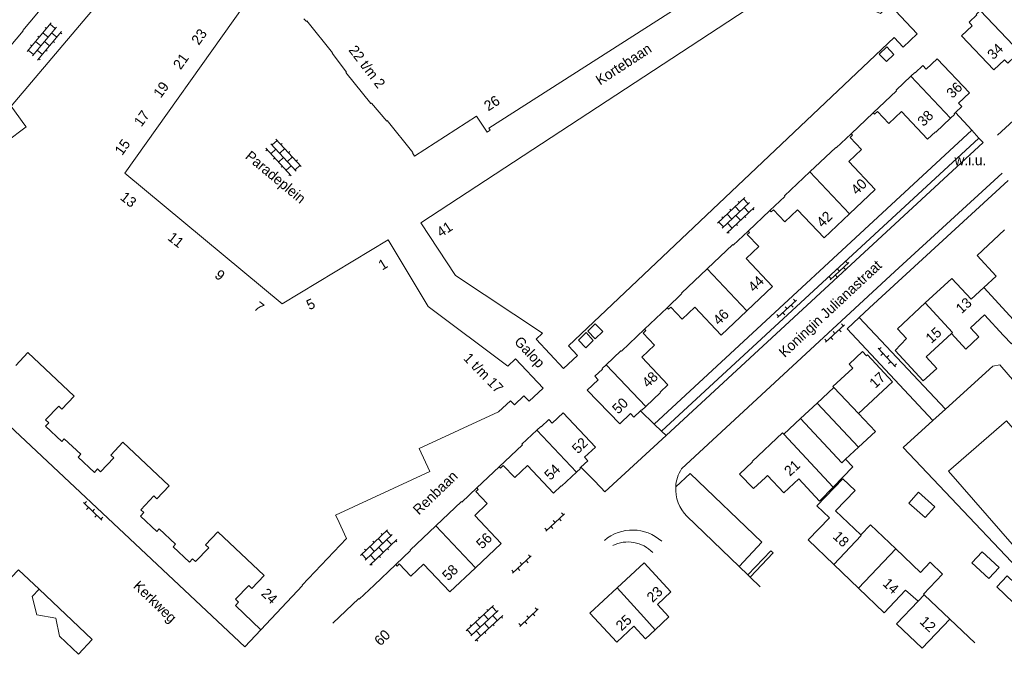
# Model space of a CAD drawing. Header units: metres. Extents: x 86385 to 87348, y 451052 to 451596.
# Tile 3 of 25: x 86587 to 86761, y 451052 to 451164. Entities that reach past the tile are written whole.
import ezdxf

# ---------------------------------------------------------------- set-up
doc = ezdxf.new("R2010")
doc.units = ezdxf.units.M
doc.linetypes.add('RI-HWA', pattern=[7.4, 5, -2.4])
for name, color, linetype, lineweight in [('B-WE-RI-HWA_TRANSPORTLEIDING-G', 150, 'RI-HWA', 18), ('dakrand', 8, 'Continuous', 0), ('dakrand bijgebouw', 8, 'Continuous', 0), ('functie-aanduiding', 8, 'Continuous', 0), ('hoofdgebouw', 8, 'Continuous', 0), ('huisnummer', 8, 'Continuous', 0), ('kant open verharding', 8, 'Continuous', 0), ('kant verharding', 8, 'Continuous', 0), ('kunstwerk', 8, 'Continuous', 0), ('open verharding 4', 8, 'Continuous', 0), ('open verharding 6', 8, 'Continuous', 0), ('raster', 8, 'Continuous', 0), ('straatnaam', 8, 'Continuous', 0), ('tussenmuur', 8, 'Continuous', 0)]:
    doc.layers.add(name, color=color, linetype=linetype, lineweight=lineweight)
doc.styles.add('Style-WORKING', font='WORKING.shx')

# ---------------------------------------------------------------- blocks, each defined once
blk = doc.blocks.new('OVTP6')
at = {"layer": 'open verharding 6', "color": 7, "linetype": 'Continuous', "lineweight": 0}
for p, q in [((0, 0), (4.5, 0)), ((0.25, 0), (0.25, 0.5)), ((1.25, 0), (1.25, -0.5)), ((2.25, 0), (2.25, 0.5)), ((3.25, 0), (3.25, -0.5)), ((4.25, 0), (4.25, 0.5))]:
    blk.add_line(p, q, dxfattribs=at)
blk = doc.blocks.new('OVTP4')
at = {"layer": 'open verharding 4', "color": 7, "linetype": 'Continuous', "lineweight": 0}
for p, q in [((0, 1.2), (6.6, 1.2)), ((0, 0), (6.6, 0)), ((0.3, 1.2), (0.3, 0)), ((1.3, 1.5), (1.3, 1.2)), ((1.3, 0), (1.3, -1.2)), ((2.3, 1.2), (2.3, 0)), ((3.3, 1.5), (3.3, 1.2)), ((3.3, 0), (3.3, -1.2)), ((4.3, 1.2), (4.3, 0)), ((5.3, 1.5), (5.3, 1.2)), ((5.3, 0), (5.3, -1.2)), ((6.3, 1.2), (6.3, 0)), ((0, -1.2), (6.6, -1.2)), ((0.3, -1.2), (0.3, -1.5)), ((2.3, -1.2), (2.3, -1.5)), ((4.3, -1.2), (4.3, -1.5)), ((6.3, -1.2), (6.3, -1.5))]:
    blk.add_line(p, q, dxfattribs=at)
blk = doc.blocks.new('A$Cf75df683')
at = {"layer": 'dakrand', "linetype": 'Continuous', "lineweight": 0}
for p, q in [((86735.55, 451073.03), (86737.25, 451074.81)), ((86737.25, 451074.81), (86741.73, 451070.55)), ((86741.73, 451070.55), (86746.11, 451066.39))]:
    blk.add_line(p, q, dxfattribs=at)
at = {"layer": 'dakrand', "linetype": 'Continuous', "lineweight": 0, "flags": 128}
for points in [[(86757.41, 451111.92), (86754.93, 451109.63), (86756.42, 451108.02), (86754.11, 451105.88), (86751.56, 451108.64)], [(86764.49, 451108.95), (86762.15, 451106.79), (86760.76, 451108.29)], [(86730.66, 451081.48), (86734.12, 451085.07), (86732.86, 451086.42)], [(86724.57, 451082.95), (86728.26, 451079), (86730.66, 451081.48)], [(86699.18, 451056.27), (86701.63, 451058.54), (86699.58, 451060.75)], [(86695.42, 451056.88), (86697.47, 451054.68), (86699.18, 451056.27)]]:
    blk.add_lwpolyline(points, dxfattribs=at)
at = {"layer": 'dakrand bijgebouw', "linetype": 'Continuous', "lineweight": 0}
blk.add_line((86759.57, 451063.87), (86762.46, 451061.1), dxfattribs=at)
at = {"layer": 'dakrand bijgebouw', "linetype": 'Continuous', "lineweight": 0, "flags": 128}
for points in [[(86745.76, 451080.57), (86748.63, 451077.99), (86746.92, 451076.09), (86744.05, 451078.67), (86745.76, 451080.57)], [(86755.18, 451068.08), (86756.99, 451070.03), (86759.98, 451067.27), (86758.17, 451065.31), (86755.18, 451068.08)], [(86764.29, 451063.02), (86761.41, 451065.78), (86759.57, 451063.87)]]:
    blk.add_lwpolyline(points, dxfattribs=at)
at = {"layer": 'hoofdgebouw', "linetype": 'Continuous', "lineweight": 13}
for p, q in [((86753.4, 451148.75), (86752.27, 451147.68)), ((86731.19, 451141.45), (86733.81, 451143.94)), ((86738.1, 451134.11), (86733.56, 451129.82)), ((86713, 451124.26), (86715.64, 451126.75)), ((86719.93, 451116.94), (86715.4, 451112.64)), ((86760.76, 451108.29), (86757.41, 451111.92)), ((86730.76, 451099.1), (86727.81, 451096.35)), ((86727.81, 451096.35), (86724.86, 451093.6)), ((86724.86, 451093.6), (86721.92, 451090.84)), ((86738.12, 451091.34), (86735.16, 451094.51)), ((86735.11, 451088.53), (86738.12, 451091.34)), ((86732.86, 451086.42), (86735.11, 451088.53)), ((86687.27, 451086.14), (86686.07, 451085.01)), ((86671.97, 451071.54), (86667.44, 451067.24)), ((86735.14, 451063.61), (86730.75, 451067.81)), ((86746.76, 451062.45), (86751.26, 451058.17)), ((86751.26, 451058.17), (86755.69, 451053.96))]:
    blk.add_line(p, q, dxfattribs=at)
at = {"layer": 'hoofdgebouw', "linetype": 'Continuous', "lineweight": 13, "flags": 128}
for points in [[(86656.37, 451140.62), (86656.27, 451140.56), (86656.63, 451140.01), (86667.63, 451147.04), (86669.47, 451144.24), (86670, 451144.58), (86669.78, 451144.96), (86718.55, 451176.19)], [(86637.08, 451164.27), (86637.53, 451163.8), (86637.61, 451163.88), (86642.17, 451158.24), (86642.08, 451158.18), (86644.62, 451154.85), (86644.53, 451154.78), (86648.95, 451149.31), (86649.03, 451149.38), (86651.75, 451146.2), (86651.83, 451146.27), (86656.37, 451140.62)], [(86605.46, 451136.97), (86626.48, 451166.54), (86614.05, 451175.4), (86614.7, 451176.17), (86609.25, 451180.75), (86607.07, 451178.17), (86608.86, 451176.64), (86585.35, 451148.81), (86587.62, 451145.71), (86588.01, 451145.17), (86580.74, 451139.75), (86569.42, 451127.79), (86569.34, 451127.86), (86561.99, 451120.03)], [(86745.52, 451161.58), (86743.05, 451159.24), (86741.43, 451160.95), (86683.86, 451106.48), (86685.47, 451104.77), (86683.01, 451102.44), (86678.14, 451107.62), (86679.25, 451108.67), (86663.87, 451118.9), (86657.77, 451128.18), (86730.1, 451175.66), (86736.18, 451166.38), (86739.02, 451165.22), (86740.65, 451166.75), (86745.52, 451161.58)], [(86583.44, 451157.37), (86587.47, 451162.14), (86587.39, 451162.21), (86591.42, 451166.98)], [(86762.79, 451157.62), (86761.53, 451156.43), (86760.95, 451157.04), (86759.04, 451155.22), (86753.33, 451161.23), (86755.25, 451163.05), (86754.67, 451163.67), (86756.03, 451164.96), (86755.95, 451165.05), (86756.65, 451165.72)], [(86744.38, 451154.12), (86745.09, 451154.78), (86745.17, 451154.7), (86746.53, 451155.99), (86747.12, 451155.37), (86749.03, 451157.19), (86754.73, 451151.18), (86752.81, 451149.36), (86753.4, 451148.75)], [(86737.73, 451147.65), (86741.85, 451151.55), (86741.77, 451151.64), (86744.38, 451154.12)], [(86751.41, 451146.7), (86748.8, 451144.22), (86748.72, 451144.31), (86747.34, 451143.01), (86742.74, 451147.87), (86740.49, 451145.75), (86738.47, 451147.88), (86737.95, 451147.39), (86737.73, 451147.65)], [(86752.27, 451147.68), (86752.03, 451147.45), (86752.12, 451147.37), (86751.41, 451146.7)], [(86733.81, 451143.94), (86734.05, 451143.69), (86733.65, 451143.31), (86735.66, 451141.18), (86733.42, 451139.06), (86738.1, 451134.11)], [(86726.55, 451137.23), (86731.1, 451141.53), (86731.19, 451141.45)], [(86629.49, 451056.27), (86636.87, 451064.08), (86636.8, 451064.15), (86644.61, 451072.42), (86642.96, 451076.01), (86642.71, 451076.54), (86659.37, 451084.23), (86657.47, 451088.32), (86671.51, 451094.82), (86673.6, 451096.74), (86674.32, 451096.01), (86676, 451097.62), (86676.91, 451096.66), (86679.37, 451099), (86674.51, 451104.17), (86673.14, 451102.88), (86659.09, 451113.44), (86652, 451125.17), (86633.25, 451113.88), (86605.46, 451136.97)], [(86719.48, 451130.38), (86722.12, 451132.87), (86722.03, 451132.96), (86726.55, 451137.23)], [(86733.56, 451129.82), (86729.04, 451125.53), (86724.36, 451130.48), (86722.12, 451128.36), (86720.1, 451130.5), (86719.7, 451130.12), (86719.48, 451130.38)], [(86715.64, 451126.75), (86715.87, 451126.51), (86715.47, 451126.14), (86717.49, 451124), (86715.25, 451121.88), (86719.93, 451116.94)], [(86757.26, 451116.77), (86759.44, 451118.79), (86756.08, 451122.44), (86760.96, 451126.94)], [(86708.38, 451120.06), (86712.92, 451124.35), (86713, 451124.26)], [(86586.15, 451103.01), (86588.32, 451105.3), (86596.46, 451097.58), (86594.3, 451095.29), (86593.75, 451095.81), (86591.45, 451093.36), (86591.99, 451092.85), (86591.42, 451092.24), (86594.3, 451089.52), (86594.75, 451090), (86597.64, 451087.28), (86597.18, 451086.8), (86600.06, 451084.08), (86600.63, 451084.7), (86601.17, 451084.19), (86603.49, 451086.65)], [(86701.29, 451113.19), (86703.93, 451115.69), (86703.85, 451115.77), (86708.38, 451120.06)], [(86746.91, 451114.03), (86751.61, 451118.38), (86755.04, 451114.7), (86757.26, 451116.77)], [(86751.56, 451108.64), (86747.07, 451104.5), (86748.95, 451102.46), (86746.58, 451100.28), (86741.64, 451105.64), (86743.6, 451107.76), (86742, 451109.49), (86746.91, 451114.03)], [(86715.4, 451112.64), (86710.87, 451108.36), (86706.19, 451113.31), (86703.95, 451111.19), (86701.93, 451113.32), (86701.53, 451112.95), (86701.29, 451113.19)], [(86690.53, 451103.11), (86693.14, 451105.59), (86693.22, 451105.51), (86697.32, 451109.42)], [(86697.32, 451109.42), (86697.56, 451109.17), (86697.04, 451108.68), (86699.06, 451106.56), (86696.83, 451104.44), (86701.45, 451099.58)], [(86736.54, 451104.71), (86735.86, 451105.44), (86733.46, 451103.21), (86734.13, 451102.49)], [(86735.16, 451094.51), (86741.17, 451100.12), (86736.72, 451104.88), (86736.54, 451104.71)], [(86696.58, 451094.95), (86695.42, 451093.85), (86694.83, 451094.47), (86692.92, 451092.65), (86687.19, 451098.65), (86689.11, 451100.47), (86688.54, 451101.07), (86689.9, 451102.36), (86689.82, 451102.44), (86690.53, 451103.11)], [(86734.13, 451102.49), (86730.62, 451099.25), (86730.76, 451099.1)], [(86701.45, 451099.58), (86700.09, 451098.29), (86700.16, 451098.21), (86697.55, 451095.72)], [(86697.55, 451095.72), (86696.86, 451095.07), (86696.78, 451095.14), (86696.58, 451094.95)], [(86678.26, 451091.54), (86678.96, 451092.21), (86679.05, 451092.12), (86680.41, 451093.41), (86681, 451092.79), (86682.92, 451094.6), (86688.62, 451088.57), (86686.69, 451086.75), (86687.27, 451086.14)], [(86751.04, 451084.29), (86761.28, 451093.22), (86781.8, 451069.71), (86771.56, 451060.78), (86751.04, 451084.29)], [(86671.59, 451085.08), (86675.72, 451088.98), (86675.64, 451089.07), (86678.26, 451091.54)], [(86603.49, 451086.65), (86602.95, 451087.15), (86605.11, 451089.44), (86613.27, 451081.74), (86611.1, 451079.44), (86610.56, 451079.95), (86608.25, 451077.49), (86608.79, 451076.99), (86608.21, 451076.37), (86611.09, 451073.65), (86611.54, 451074.13), (86614.42, 451071.41), (86613.97, 451070.93), (86616.85, 451068.22), (86617.42, 451068.83), (86617.96, 451068.32), (86620.27, 451070.76), (86619.73, 451071.27), (86621.9, 451073.57), (86630.05, 451065.88), (86627.89, 451063.59), (86627.34, 451064.11), (86625.02, 451061.65), (86625.56, 451061.14), (86624.99, 451060.53), (86629.49, 451056.27)], [(86721.92, 451090.84), (86721.72, 451091.06), (86716.34, 451086.03), (86716.41, 451085.95)], [(86685.28, 451084.1), (86682.66, 451081.63), (86682.58, 451081.72), (86681.21, 451080.42), (86676.61, 451085.29), (86674.37, 451083.18), (86672.34, 451085.32), (86671.83, 451084.84), (86671.59, 451085.08)], [(86686.07, 451085.01), (86685.9, 451084.85), (86685.99, 451084.77), (86685.28, 451084.1)], [(86716.41, 451085.95), (86714.11, 451083.8), (86716.58, 451081.21), (86718.7, 451083.2)], [(86718.7, 451083.2), (86719.07, 451083.54), (86721.93, 451080.48), (86724.57, 451082.95)], [(86730.75, 451067.81), (86726.24, 451072.14), (86729.98, 451076.07), (86727.79, 451078.15), (86732.36, 451082.95), (86734.53, 451080.88), (86731.09, 451077.27), (86735.55, 451073.03)], [(86660.42, 451074.65), (86664.95, 451078.94), (86665.03, 451078.85), (86667.66, 451081.34)], [(86667.66, 451081.34), (86667.89, 451081.09), (86667.49, 451080.71), (86669.51, 451078.58), (86667.3, 451076.48), (86671.97, 451071.54)], [(86653.32, 451067.78), (86655.96, 451070.27), (86655.88, 451070.36), (86660.42, 451074.65)], [(86585.34, 451065.52), (86586.64, 451066.89), (86590.28, 451063.45)], [(86667.44, 451067.24), (86662.9, 451062.95), (86658.22, 451067.89), (86655.98, 451065.77), (86653.96, 451067.91), (86653.56, 451067.53), (86653.32, 451067.78)], [(86699.58, 451060.75), (86701.98, 451062.97), (86697.23, 451068.1), (86692.45, 451063.66)], [(86746.11, 451066.39), (86747.82, 451068.19), (86750, 451066.12), (86746.63, 451062.57), (86746.76, 451062.45)], [(86590.28, 451063.45), (86589.06, 451062.13), (86589.87, 451058.92), (86593.23, 451058.3), (86593.91, 451055.12), (86597.26, 451051.93)], [(86649.52, 451064.18), (86646.89, 451061.69), (86646.81, 451061.78), (86642.24, 451057.46)], [(86692.45, 451063.66), (86687.66, 451059.22), (86692.42, 451054.1), (86695.42, 451056.88)], [(86745.68, 451061.31), (86743.42, 451063.28), (86739.65, 451059.29), (86735.14, 451063.61)], [(86746.36, 451052.99), (86741.85, 451057.29), (86745.69, 451061.3), (86745.68, 451061.31)]]:
    blk.add_lwpolyline(points, dxfattribs=at)
at = {"layer": 'kant open verharding', "linetype": 'Continuous', "lineweight": 0}
for p, q in [((86733.81, 451143.94), (86737.73, 451147.65)), ((86752.27, 451147.68), (86755.15, 451144.58)), ((86755.15, 451144.58), (86699.01, 451092.63)), ((86755.15, 451144.58), (86756.43, 451143.19)), ((86700.33, 451091.37), (86756.43, 451143.19)), ((86756.43, 451143.19), (86757.19, 451142.38)), ((86715.64, 451126.75), (86719.48, 451130.38)), ((86626.64, 451053.25), (86558.98, 451116.82)), ((86697.32, 451109.42), (86701.29, 451113.19)), ((86696.58, 451094.95), (86699.01, 451092.63)), ((86699.01, 451092.63), (86700.33, 451091.37)), ((86701.11, 451090.63), (86700.33, 451091.37)), ((86667.66, 451081.34), (86671.59, 451085.08)), ((86686.07, 451085.01), (86688.29, 451082.8)), ((86688.29, 451082.8), (86689.61, 451081.39)), ((86689.61, 451081.39), (86690.32, 451080.67)), ((86649.52, 451064.18), (86653.32, 451067.78)), ((86629.49, 451056.27), (86626.64, 451053.25))]:
    blk.add_line(p, q, dxfattribs=at)
at = {"layer": 'kant open verharding', "linetype": 'Continuous', "lineweight": 0, "flags": 128}
for points in [[(86759.7, 451143.68), (86771.85, 451154.86), (86770.49, 451156.19), (86777.78, 451163.74), (86779.15, 451162.44), (86780.67, 451164.01), (86779.32, 451165.33), (86790.79, 451177.2), (86792.15, 451175.89), (86793.61, 451177.42), (86792.26, 451178.74), (86799.76, 451186.5), (86801.1, 451185.19), (86807.04, 451191.19)], [(86690.32, 451080.67), (86701.11, 451090.63), (86757.19, 451142.38)]]:
    blk.add_lwpolyline(points, dxfattribs=at)
at = {"layer": 'kant verharding', "linetype": 'Continuous', "lineweight": 0}
for p, q in [((86733.1, 451109.49), (86735.25, 451111.48)), ((86735.25, 451111.48), (86750.51, 451095.28)), ((86733.1, 451109.49), (86748.27, 451093.24)), ((86704.78, 451076.36), (86714.02, 451067.47)), ((86714.02, 451067.47), (86715.55, 451065.98)), ((86715.55, 451065.98), (86715.98, 451065.57)), ((86715.98, 451065.57), (86717.77, 451063.84))]:
    blk.add_line(p, q, dxfattribs=at)
at = {"layer": 'kant verharding', "linetype": 'Continuous', "lineweight": 0, "flags": 128}
for points in [[(86760.54, 451137), (86741.56, 451119.61), (86703.86, 451084.71)], [(86761.56, 451135.66), (86737.09, 451113.19), (86735.25, 451111.48)], [(86702.82, 451081.52), (86705.36, 451083.87), (86718.06, 451071.74), (86714.02, 451067.47)], [(86715.55, 451065.98), (86719.63, 451070.25), (86720.02, 451069.89), (86715.98, 451065.57)], [(86590.28, 451063.45), (86599.68, 451054.54), (86597.26, 451051.93)]]:
    blk.add_lwpolyline(points, dxfattribs=at)
at = {"layer": 'kant verharding', "linetype": 'Continuous', "lineweight": 0}
for centre, radius, start, end in [((86709.52, 451081.11), 6.71, 147.5375, 176.5207), ((86709.52, 451081.11), 6.71, 176.4935, 225.0778), ((86695.2, 451066.23), 7.67, 47.7944, 130.4746), ((86694.37, 451065.75), 6.04, 43.4119, 116.4335)]:
    blk.add_arc(centre, radius, start, end, dxfattribs=at)
at = {"layer": 'kunstwerk', "linetype": 'Continuous', "lineweight": 13, "flags": 128}
for points in [[(86738.79, 451158.03), (86740.07, 451156.7), (86741.4, 451157.97), (86740.13, 451159.3), (86738.79, 451158.03)], [(86685.63, 451107.46), (86686.93, 451106.09), (86688.24, 451107.4), (86687, 451108.79), (86685.63, 451107.46)], [(86687.29, 451109.06), (86688.61, 451110.32), (86689.95, 451109), (86688.59, 451107.72), (86687.29, 451109.06)]]:
    blk.add_lwpolyline(points, dxfattribs=at)
at = {"layer": 'raster', "linetype": 'Continuous', "lineweight": 0}
blk.add_line((86750.51, 451095.28), (86748.27, 451093.24), dxfattribs=at)
at = {"layer": 'raster', "linetype": 'Continuous', "lineweight": 0, "flags": 128}
blk.add_lwpolyline([(86748.27, 451093.24), (86743.05, 451088.5), (86771.74, 451058.21), (86787.23, 451071.67), (86760.12, 451103.1), (86758.85, 451102.86), (86750.51, 451095.28)], dxfattribs=at)
at = {"layer": 'tussenmuur', "linetype": 'Continuous', "lineweight": 0}
for p, q in [((86763.69, 451158.31), (86756.65, 451165.72)), ((86751.41, 451146.7), (86744.38, 451154.12)), ((86733.56, 451129.82), (86726.55, 451137.23)), ((86715.4, 451112.64), (86708.38, 451120.06)), ((86757.26, 451116.77), (86764.49, 451108.95)), ((86697.55, 451095.72), (86690.53, 451103.11)), ((86730.76, 451099.1), (86735.16, 451094.51)), ((86727.81, 451096.35), (86735.11, 451088.53)), ((86685.28, 451084.1), (86678.26, 451091.54)), ((86721.92, 451090.84), (86730.66, 451081.48)), ((86667.44, 451067.24), (86660.42, 451074.65)), ((86735.14, 451063.61), (86741.73, 451070.55)), ((86746.76, 451062.45), (86745.68, 451061.31)), ((86751.26, 451058.17), (86746.36, 451052.99))]:
    blk.add_line(p, q, dxfattribs=at)
at = {"layer": 'tussenmuur', "linetype": 'Continuous', "lineweight": 0, "flags": 128}
for points in [[(86746.91, 451114.03), (86751.74, 451108.81), (86751.56, 451108.64)], [(86724.86, 451093.6), (86732.17, 451085.78), (86732.86, 451086.42)], [(86730.75, 451067.81), (86735.63, 451072.96), (86735.55, 451073.03)], [(86692.45, 451063.66), (86697.17, 451058.51), (86699.18, 451056.27)]]:
    blk.add_lwpolyline(points, dxfattribs=at)
at = {"layer": 'open verharding 4', "linetype": 'Continuous', "lineweight": 0}
for p, rotation in [((86589.11, 451157.72), 50.07117765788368), ((86631.27, 451142.19), 312.6899577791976), ((86711.04, 451127.26), 43.26576794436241), ((86647.92, 451068.55), 43.41155977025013), ((86666.58, 451055.17), 42.77092864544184)]:
    blk.add_blockref('OVTP4', p, dxfattribs=dict(at, rotation=rotation))
at = {"layer": 'open verharding 6', "linetype": 'Continuous', "lineweight": 0}
for p, rotation in [((86730.12, 451118.13), 42.68995777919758), ((86720.84, 451111.46), 42.6983798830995), ((86729.32, 451107.1), 42.60899614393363), ((86738.6, 451106.03), 312.8519084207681), ((86598.12, 451078.74), 316.6208402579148), ((86679.84, 451073.71), 42.64980806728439), ((86673.99, 451066.28), 42.68995777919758), ((86675.27, 451056.82), 44.39264699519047)]:
    blk.add_blockref('OVTP6', p, dxfattribs=dict(at, rotation=rotation))
at = {"layer": 'functie-aanduiding', "linetype": 'Continuous', "lineweight": 13, "style": 'Style-WORKING'}
blk.add_text('w.i.u.', height=1.8, dxfattribs=at).set_placement((86752.1, 451138.38))
at = {"layer": 'huisnummer', "linetype": 'Continuous', "lineweight": 0, "style": 'Style-WORKING'}
for s, rotation, p in [('23', 54.3224, (86618.52, 451159.49)), ('22 t/m 2', 307.3625, (86644.91, 451158.71)), ('34', 44.2707, (86758.96, 451156.93)), ('21', 54.3224, (86615.3, 451155.15)), ('19', 54.2759, (86611.79, 451150.13)), ('36', 44.3517, (86751.74, 451150.1)), ('26', 32.625, (86669.68, 451147.88)), ('17', 54.3224, (86608.37, 451145.05)), ('38', 44.3517, (86746.62, 451145.12)), ('15', 54.2759, (86604.96, 451139.98)), ('40', 44.3517, (86734.86, 451133.02)), ('13', 321.7784, (86604.49, 451132.44)), ('42', 44.3517, (86728.77, 451127.27)), ('41', 33.2928, (86661.32, 451125.58)), ('11', 321.7784, (86612.88, 451125.31)), ('1', 31.0522, (86650.95, 451119.75)), ('9', 321.8235, (86621.17, 451118.68)), ('44', 44.3517, (86716.67, 451115.85)), ('7', 321.8235, (86628.1, 451113.02)), ('5', 25.0792, (86638.07, 451112.74)), ('13', 42.1234, (86753.34, 451112.03)), ('46', 44.3517, (86710.47, 451109.99)), ('15', 42.1234, (86748, 451106.77)), ('1 t/m 17', 314.2707, (86665.16, 451104.15)), ('48', 44.3117, (86697.93, 451098.92)), ('17', 43.0139, (86738.09, 451098.83)), ('50', 44.2707, (86692.66, 451094.29)), ('52', 44.3517, (86685.54, 451087.26)), ('21', 42.4471, (86723.01, 451083.32)), ('54', 44.3117, (86680.66, 451082.58)), ('56', 44.3517, (86668.61, 451070.43)), ('18', 316.7014, (86730.46, 451072.58)), ('58', 44.3517, (86662.61, 451064.82)), ('14', 316.7014, (86739.26, 451064.27)), ('24', 316.3774, (86629.42, 451062.5)), ('23', 43.0139, (86698.73, 451060.98)), ('25', 43.0139, (86693.26, 451055.96)), ('12', 316.1344, (86745.8, 451057.56)), ('60', 44.3517, (86650.61, 451053.3))]:
    blk.add_text(s, height=1.8, rotation=rotation, dxfattribs=at).set_placement(p)
at = {"layer": 'straatnaam', "linetype": 'Continuous', "lineweight": 13, "style": 'Style-WORKING'}
for s, rotation, p in [('Kortebaan', 33.1656, (86689.45, 451152.45)), ('Paradeplein', 320.2311, (86626.59, 451139.71)), ('Koningin Julianastraat', 43.0139, (86722.08, 451104.3)), ('Galop', 313.1759, (86674.16, 451107.08)), ('Renbaan', 43.9466, (86657.42, 451076.46)), ('Kerkweg', 316.1344, (86606.8, 451063.83))]:
    blk.add_text(s, height=1.8, rotation=rotation, dxfattribs=at).set_placement(p)

msp = doc.modelspace()

# ---------------------------------------------------------------- block references
at = {"layer": 'B-WE-RI-HWA_TRANSPORTLEIDING-G'}
msp.add_blockref('A$Cf75df683', (0, 0), dxfattribs=at)

doc.saveas('drawing.dxf')
